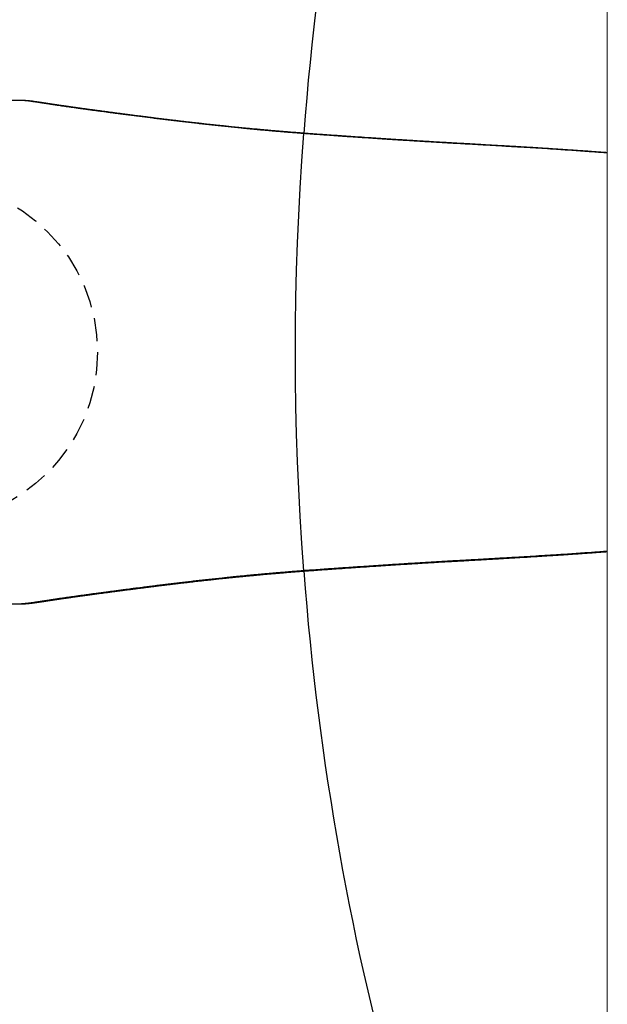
# Model space of a CAD drawing. Header units: millimetres. Extents: x -6792 to 22441, y -13430 to 4653.
# Tile 112 of 256: x -3667 to -3661, y -7944 to -7933. Entities that reach past the tile are written whole.
import ezdxf

# ---------------------------------------------------------------- set-up
doc = ezdxf.new("R2010")
doc.units = ezdxf.units.MM
doc.linetypes.add('DASHED', pattern=[19.05, 12.7, -6.35])
doc.linetypes.add('HIDDEN', pattern=[0.375, 0.25, -0.125])
doc.layers.add('drzwi', color=30, linetype='Continuous', lineweight=20)

msp = doc.modelspace()

# ---------------------------------------------------------------- linework, layer by layer
for p, q in [((-3667.209, -7933.802), (-3667.209, -7933.802)), ((-3664.045, -7934.167), (-3664.059, -7934.167)), ((-3664.045, -7938.903), (-3664.059, -7938.902)), ((-3667.209, -7939.268), (-3667.209, -7939.268))]:
    msp.add_line(p, q)
at = {"color": 9, "linetype": 'HIDDEN', "true_color": 0xb8b8b8}
msp.add_circle((-3668.234, -7936.535), 1.85, dxfattribs=at)
for start_param, end_param in [(10.404929, 10.900484), (4.807479, 5.303034)]:
    msp.add_ellipse((-3644.234, -7936.535), major_axis=(0, -25), ratio=0.8, start_param=start_param, end_param=end_param)
at = {"color": 9, "linetype": 'DASHED', "true_color": 0xb8b8b8, "extrusion": (0, 0, -1)}
msp.add_ellipse((-3644.234, -7936.535), major_axis=(0, -25), ratio=0.8, start_param=1.475706, end_param=1.665886, dxfattribs=at)
for points, knots in [([(-3667.209, -7933.802), (-3667.211, -7933.802), (-3667.214, -7933.802), (-3667.217, -7933.802), (-3667.22, -7933.802), (-3667.223, -7933.802), (-3667.225, -7933.802), (-3667.227, -7933.802), (-3667.229, -7933.802), (-3667.231, -7933.802), (-3667.233, -7933.802), (-3667.235, -7933.802), (-3667.238, -7933.802), (-3667.241, -7933.802), (-3667.245, -7933.802), (-3667.25, -7933.802), (-3667.254, -7933.802), (-3667.258, -7933.802), (-3667.26, -7933.802), (-3667.262, -7933.802), (-3667.264, -7933.802), (-3667.266, -7933.802), (-3667.268, -7933.802), (-3667.27, -7933.802), (-3667.271, -7933.802), (-3667.274, -7933.802), (-3667.276, -7933.802), (-3667.278, -7933.802), (-3667.281, -7933.802), (-3667.283, -7933.802), (-3667.286, -7933.802), (-3667.288, -7933.802), (-3667.292, -7933.802), (-3667.296, -7933.802), (-3667.301, -7933.802), (-3667.304, -7933.801), (-3667.308, -7933.801), (-3667.31, -7933.801), (-3667.313, -7933.801), (-3667.316, -7933.801), (-3667.318, -7933.801), (-3667.321, -7933.801), (-3667.323, -7933.801), (-3667.326, -7933.801), (-3667.329, -7933.801), (-3667.332, -7933.801), (-3667.335, -7933.801), (-3667.338, -7933.801), (-3667.34, -7933.801), (-3667.343, -7933.801), (-3667.345, -7933.801), (-3667.347, -7933.801), (-3667.349, -7933.801), (-3667.351, -7933.801), (-3667.354, -7933.801), (-3667.357, -7933.801), (-3667.359, -7933.801), (-3667.361, -7933.801), (-3667.363, -7933.801), (-3667.365, -7933.801), (-3667.367, -7933.801), (-3667.369, -7933.801), (-3667.372, -7933.801), (-3667.374, -7933.801), (-3667.377, -7933.801), (-3667.38, -7933.801), (-3667.383, -7933.801), (-3667.386, -7933.801), (-3667.389, -7933.801), (-3667.391, -7933.801), (-3667.393, -7933.801), (-3667.395, -7933.801), (-3667.397, -7933.801), (-3667.4, -7933.801), (-3667.402, -7933.801), (-3667.402, -7933.801)], [0, 0, 0, 0, 0.025346, 0.041514, 0.055857, 0.06875, 0.08098, 0.092572, 0.102123, 0.112108, 0.12253, 0.133537, 0.146021, 0.160132, 0.184501, 0.210263, 0.236236, 0.250249, 0.263083, 0.274263, 0.283805, 0.292587, 0.301103, 0.309352, 0.320331, 0.331606, 0.343364, 0.355775, 0.366984, 0.379486, 0.392895, 0.406407, 0.419997, 0.446769, 0.473511, 0.49133, 0.507531, 0.522448, 0.536266, 0.54984, 0.563598, 0.574662, 0.586898, 0.600495, 0.615341, 0.631272, 0.648204, 0.662699, 0.676923, 0.690761, 0.703171, 0.713907, 0.72309, 0.731765, 0.746959, 0.761608, 0.777025, 0.784694, 0.793131, 0.802937, 0.814112, 0.826455, 0.839046, 0.851769, 0.864615, 0.883765, 0.901031, 0.916411, 0.929903, 0.940738, 0.951503, 0.96226, 0.973257, 0.985821, 1, 1, 1, 1]), ([(-3664.045, -7934.165), (-3664.051, -7934.165), (-3664.061, -7934.164), (-3664.078, -7934.163), (-3664.095, -7934.162), (-3664.115, -7934.16), (-3664.136, -7934.159), (-3664.159, -7934.157), (-3664.182, -7934.155), (-3664.206, -7934.153), (-3664.229, -7934.151), (-3664.252, -7934.15), (-3664.275, -7934.148), (-3664.298, -7934.146), (-3664.321, -7934.144), (-3664.344, -7934.142), (-3664.366, -7934.14), (-3664.389, -7934.139), (-3664.411, -7934.137), (-3664.433, -7934.135), (-3664.455, -7934.133), (-3664.478, -7934.131), (-3664.5, -7934.129), (-3664.521, -7934.127), (-3664.543, -7934.125), (-3664.565, -7934.123), (-3664.586, -7934.121), (-3664.608, -7934.119), (-3664.629, -7934.117), (-3664.65, -7934.115), (-3664.671, -7934.114), (-3664.692, -7934.112), (-3664.713, -7934.11), (-3664.734, -7934.108), (-3664.755, -7934.106), (-3664.776, -7934.104), (-3664.796, -7934.102), (-3664.817, -7934.1), (-3664.837, -7934.098), (-3664.858, -7934.096), (-3664.878, -7934.094), (-3664.898, -7934.092), (-3664.918, -7934.09), (-3664.938, -7934.088), (-3664.958, -7934.085), (-3664.978, -7934.083), (-3664.997, -7934.081), (-3665.017, -7934.079), (-3665.037, -7934.077), (-3665.056, -7934.075), (-3665.075, -7934.073), (-3665.095, -7934.071), (-3665.114, -7934.069), (-3665.133, -7934.067), (-3665.152, -7934.065), (-3665.171, -7934.063), (-3665.19, -7934.061), (-3665.209, -7934.059), (-3665.228, -7934.057), (-3665.246, -7934.055), (-3665.265, -7934.052), (-3665.283, -7934.05), (-3665.302, -7934.048), (-3665.32, -7934.046), (-3665.338, -7934.044), (-3665.357, -7934.042), (-3665.375, -7934.04), (-3665.393, -7934.038), (-3665.411, -7934.036), (-3665.429, -7934.034), (-3665.446, -7934.032), (-3665.464, -7934.03), (-3665.482, -7934.027), (-3665.499, -7934.025), (-3665.517, -7934.023), (-3665.534, -7934.021), (-3665.551, -7934.019), (-3665.569, -7934.017), (-3665.586, -7934.015), (-3665.603, -7934.013), (-3665.62, -7934.011), (-3665.637, -7934.009), (-3665.654, -7934.007), (-3665.67, -7934.005), (-3665.687, -7934.003), (-3665.704, -7934.001), (-3665.72, -7933.999), (-3665.736, -7933.997), (-3665.753, -7933.995), (-3665.769, -7933.993), (-3665.785, -7933.99), (-3665.801, -7933.988), (-3665.818, -7933.986), (-3665.834, -7933.984), (-3665.849, -7933.982), (-3665.865, -7933.98), (-3665.881, -7933.978), (-3665.897, -7933.976), (-3665.912, -7933.974), (-3665.928, -7933.972), (-3665.943, -7933.971), (-3665.959, -7933.969), (-3665.974, -7933.967), (-3665.989, -7933.965), (-3666.004, -7933.963), (-3666.019, -7933.961), (-3666.034, -7933.959), (-3666.049, -7933.957), (-3666.064, -7933.955), (-3666.078, -7933.953), (-3666.093, -7933.951), (-3666.108, -7933.949), (-3666.122, -7933.947), (-3666.137, -7933.945), (-3666.151, -7933.944), (-3666.165, -7933.942), (-3666.18, -7933.94), (-3666.194, -7933.938), (-3666.208, -7933.936), (-3666.222, -7933.934), (-3666.236, -7933.932), (-3666.249, -7933.931), (-3666.263, -7933.929), (-3666.277, -7933.927), (-3666.29, -7933.925), (-3666.304, -7933.923), (-3666.317, -7933.922), (-3666.33, -7933.92), (-3666.343, -7933.918), (-3666.356, -7933.916), (-3666.369, -7933.915), (-3666.382, -7933.913), (-3666.395, -7933.911), (-3666.408, -7933.91), (-3666.421, -7933.908), (-3666.433, -7933.906), (-3666.446, -7933.904), (-3666.458, -7933.903), (-3666.471, -7933.901), (-3666.483, -7933.899), (-3666.495, -7933.898), (-3666.507, -7933.896), (-3666.519, -7933.894), (-3666.531, -7933.893), (-3666.543, -7933.891), (-3666.555, -7933.89), (-3666.566, -7933.888), (-3666.578, -7933.886), (-3666.589, -7933.885), (-3666.601, -7933.883), (-3666.612, -7933.882), (-3666.623, -7933.88), (-3666.634, -7933.878), (-3666.645, -7933.877), (-3666.656, -7933.875), (-3666.667, -7933.874), (-3666.678, -7933.872), (-3666.688, -7933.871), (-3666.699, -7933.869), (-3666.709, -7933.868), (-3666.72, -7933.866), (-3666.73, -7933.865), (-3666.74, -7933.863), (-3666.75, -7933.862), (-3666.76, -7933.86), (-3666.77, -7933.859), (-3666.78, -7933.858), (-3666.79, -7933.856), (-3666.8, -7933.855), (-3666.81, -7933.853), (-3666.819, -7933.852), (-3666.829, -7933.85), (-3666.838, -7933.849), (-3666.848, -7933.848), (-3666.857, -7933.846), (-3666.866, -7933.845), (-3666.875, -7933.843), (-3666.884, -7933.842), (-3666.893, -7933.841), (-3666.902, -7933.839), (-3666.911, -7933.838), (-3666.92, -7933.837), (-3666.928, -7933.835), (-3666.937, -7933.834), (-3666.945, -7933.833), (-3666.954, -7933.831), (-3666.962, -7933.83), (-3666.971, -7933.829), (-3666.979, -7933.828), (-3666.987, -7933.826), (-3666.995, -7933.825), (-3667.003, -7933.824), (-3667.011, -7933.823), (-3667.019, -7933.822), (-3667.027, -7933.82), (-3667.035, -7933.819), (-3667.043, -7933.818), (-3667.051, -7933.817), (-3667.059, -7933.816), (-3667.067, -7933.815), (-3667.075, -7933.814), (-3667.083, -7933.813), (-3667.092, -7933.811), (-3667.1, -7933.81), (-3667.109, -7933.809), (-3667.117, -7933.808), (-3667.126, -7933.807), (-3667.135, -7933.806), (-3667.145, -7933.805), (-3667.154, -7933.805), (-3667.165, -7933.804), (-3667.175, -7933.803), (-3667.186, -7933.803), (-3667.197, -7933.802), (-3667.205, -7933.802), (-3667.208, -7933.802), (-3667.209, -7933.802)], [0, 0, 0, 0, 0.002013, 0.004064, 0.006124, 0.008739, 0.011458, 0.014318, 0.017349, 0.020341, 0.023344, 0.026338, 0.029325, 0.032303, 0.035274, 0.038238, 0.041195, 0.044145, 0.047102, 0.050061, 0.053023, 0.055986, 0.058948, 0.061908, 0.064862, 0.06781, 0.070751, 0.0737, 0.076654, 0.079609, 0.082565, 0.085523, 0.088481, 0.091442, 0.094405, 0.09737, 0.100337, 0.103307, 0.106281, 0.109257, 0.112238, 0.115222, 0.11821, 0.121202, 0.1242, 0.127202, 0.130209, 0.133222, 0.13624, 0.139265, 0.142296, 0.145333, 0.148377, 0.151428, 0.154487, 0.157553, 0.160627, 0.16371, 0.166801, 0.1699, 0.173009, 0.17612, 0.17924, 0.182368, 0.185506, 0.188653, 0.19181, 0.194977, 0.198155, 0.201343, 0.204543, 0.207753, 0.210975, 0.214209, 0.217456, 0.220715, 0.223986, 0.227263, 0.230551, 0.233856, 0.237175, 0.240507, 0.243851, 0.247205, 0.250567, 0.253941, 0.257333, 0.26074, 0.264163, 0.267601, 0.271056, 0.274528, 0.278022, 0.281533, 0.285058, 0.288597, 0.292151, 0.29572, 0.299304, 0.302905, 0.306523, 0.310158, 0.313811, 0.317482, 0.321172, 0.324882, 0.328613, 0.332364, 0.336136, 0.339931, 0.343749, 0.34759, 0.351456, 0.355347, 0.359264, 0.363208, 0.367179, 0.371179, 0.375209, 0.379269, 0.383227, 0.387284, 0.391364, 0.39547, 0.3996, 0.403756, 0.407937, 0.412143, 0.416375, 0.420632, 0.424916, 0.429225, 0.433559, 0.437953, 0.442359, 0.446791, 0.451251, 0.455738, 0.460254, 0.464801, 0.469379, 0.473989, 0.478633, 0.483312, 0.488022, 0.492775, 0.497554, 0.50236, 0.507196, 0.512061, 0.516957, 0.521884, 0.526845, 0.531839, 0.536868, 0.541934, 0.547037, 0.552179, 0.557362, 0.562587, 0.567856, 0.57317, 0.578531, 0.583942, 0.589408, 0.594979, 0.600591, 0.606246, 0.611946, 0.617692, 0.623487, 0.629332, 0.63523, 0.641182, 0.647192, 0.653261, 0.659393, 0.665591, 0.671859, 0.678198, 0.684615, 0.691113, 0.697728, 0.704351, 0.711049, 0.717826, 0.724686, 0.731635, 0.738677, 0.745819, 0.753069, 0.760433, 0.76792, 0.77554, 0.783304, 0.791226, 0.7993, 0.807517, 0.815916, 0.824516, 0.83334, 0.842415, 0.851774, 0.861455, 0.871507, 0.881988, 0.89297, 0.90452, 0.916238, 0.928628, 0.941738, 0.955575, 0.970002, 0.984693, 0.999125, 1, 1, 1, 1]), ([(-3664.059, -7934.167), (-3664.073, -7934.166), (-3664.101, -7934.164), (-3664.142, -7934.161), (-3664.183, -7934.158), (-3664.223, -7934.155), (-3664.264, -7934.152), (-3664.304, -7934.149), (-3664.344, -7934.145), (-3664.384, -7934.142), (-3664.423, -7934.139), (-3664.462, -7934.135), (-3664.501, -7934.132), (-3664.54, -7934.129), (-3664.579, -7934.125), (-3664.618, -7934.122), (-3664.656, -7934.118), (-3664.693, -7934.115), (-3664.731, -7934.111), (-3664.768, -7934.108), (-3664.805, -7934.104), (-3664.841, -7934.1), (-3664.877, -7934.097), (-3664.913, -7934.093), (-3664.948, -7934.09), (-3664.983, -7934.086), (-3665.018, -7934.082), (-3665.054, -7934.079), (-3665.089, -7934.075), (-3665.123, -7934.071), (-3665.158, -7934.067), (-3665.192, -7934.064), (-3665.227, -7934.06), (-3665.262, -7934.056), (-3665.296, -7934.052), (-3665.33, -7934.048), (-3665.363, -7934.044), (-3665.396, -7934.041), (-3665.429, -7934.037), (-3665.461, -7934.033), (-3665.492, -7934.029), (-3665.523, -7934.026), (-3665.554, -7934.022), (-3665.585, -7934.018), (-3665.615, -7934.015), (-3665.645, -7934.011), (-3665.676, -7934.007), (-3665.706, -7934.003), (-3665.738, -7934), (-3665.768, -7933.996), (-3665.798, -7933.992), (-3665.828, -7933.988), (-3665.857, -7933.985), (-3665.886, -7933.981), (-3665.914, -7933.977), (-3665.942, -7933.974), (-3665.971, -7933.97), (-3666, -7933.966), (-3666.031, -7933.962), (-3666.061, -7933.958), (-3666.09, -7933.955), (-3666.119, -7933.951), (-3666.147, -7933.947), (-3666.174, -7933.944), (-3666.201, -7933.94), (-3666.228, -7933.937), (-3666.254, -7933.933), (-3666.279, -7933.93), (-3666.304, -7933.926), (-3666.328, -7933.923), (-3666.352, -7933.92), (-3666.376, -7933.917), (-3666.399, -7933.914), (-3666.422, -7933.911), (-3666.444, -7933.908), (-3666.466, -7933.905), (-3666.487, -7933.902), (-3666.508, -7933.899), (-3666.53, -7933.896), (-3666.553, -7933.893), (-3666.577, -7933.889), (-3666.601, -7933.886), (-3666.624, -7933.883), (-3666.646, -7933.88), (-3666.668, -7933.877), (-3666.689, -7933.874), (-3666.709, -7933.871), (-3666.729, -7933.868), (-3666.747, -7933.865), (-3666.764, -7933.863), (-3666.78, -7933.861), (-3666.795, -7933.858), (-3666.81, -7933.856), (-3666.825, -7933.854), (-3666.839, -7933.852), (-3666.853, -7933.85), (-3666.867, -7933.848), (-3666.882, -7933.845), (-3666.899, -7933.843), (-3666.917, -7933.84), (-3666.935, -7933.837), (-3666.952, -7933.835), (-3666.968, -7933.832), (-3666.984, -7933.83), (-3666.999, -7933.828), (-3667.013, -7933.825), (-3667.027, -7933.823), (-3667.04, -7933.821), (-3667.053, -7933.819), (-3667.065, -7933.817), (-3667.076, -7933.816), (-3667.088, -7933.814), (-3667.099, -7933.813), (-3667.109, -7933.811), (-3667.119, -7933.81), (-3667.129, -7933.808), (-3667.138, -7933.807), (-3667.147, -7933.806), (-3667.156, -7933.805), (-3667.164, -7933.805), (-3667.172, -7933.804), (-3667.18, -7933.803), (-3667.189, -7933.803), (-3667.199, -7933.802), (-3667.206, -7933.802), (-3667.209, -7933.802)], [0, 0, 0, 0, 0.005164, 0.010329, 0.015494, 0.020658, 0.025822, 0.031005, 0.036188, 0.041372, 0.046555, 0.051738, 0.056984, 0.06223, 0.067476, 0.072723, 0.077968, 0.083214, 0.08846, 0.093707, 0.098953, 0.104199, 0.109444, 0.11469, 0.119937, 0.125183, 0.130428, 0.135872, 0.141317, 0.146762, 0.152206, 0.15765, 0.163343, 0.169037, 0.174731, 0.180424, 0.186117, 0.19181, 0.197503, 0.203197, 0.20889, 0.214583, 0.220354, 0.226126, 0.231897, 0.237669, 0.24344, 0.24976, 0.25608, 0.2624, 0.26872, 0.275039, 0.281377, 0.287715, 0.294054, 0.300392, 0.30673, 0.314114, 0.321498, 0.328883, 0.336267, 0.343651, 0.351036, 0.35842, 0.365804, 0.373187, 0.380571, 0.387955, 0.395339, 0.402843, 0.410348, 0.417853, 0.425358, 0.432951, 0.440545, 0.448138, 0.455736, 0.463333, 0.470931, 0.480459, 0.489988, 0.499517, 0.509046, 0.518575, 0.528119, 0.537663, 0.547208, 0.556752, 0.566296, 0.57459, 0.582884, 0.591178, 0.599474, 0.60777, 0.616066, 0.624348, 0.63263, 0.640912, 0.653338, 0.665764, 0.678196, 0.690629, 0.703064, 0.715499, 0.727921, 0.740344, 0.752769, 0.765193, 0.777621, 0.79005, 0.802479, 0.814908, 0.827734, 0.84056, 0.853387, 0.866213, 0.879042, 0.891871, 0.904701, 0.917531, 0.931434, 0.945337, 0.95924, 0.980096, 1, 1, 1, 1]), ([(-3660.846, -7934.37), (-3660.858, -7934.369), (-3660.885, -7934.367), (-3660.929, -7934.363), (-3660.979, -7934.36), (-3661.031, -7934.356), (-3661.085, -7934.352), (-3661.141, -7934.348), (-3661.201, -7934.344), (-3661.264, -7934.34), (-3661.331, -7934.335), (-3661.405, -7934.33), (-3661.487, -7934.325), (-3661.579, -7934.319), (-3661.674, -7934.313), (-3661.762, -7934.308), (-3661.838, -7934.303), (-3661.905, -7934.299), (-3661.966, -7934.296), (-3662.023, -7934.293), (-3662.076, -7934.29), (-3662.129, -7934.287), (-3662.18, -7934.284), (-3662.231, -7934.281), (-3662.28, -7934.278), (-3662.327, -7934.275), (-3662.372, -7934.273), (-3662.416, -7934.27), (-3662.459, -7934.268), (-3662.5, -7934.266), (-3662.539, -7934.263), (-3662.578, -7934.261), (-3662.615, -7934.259), (-3662.651, -7934.257), (-3662.685, -7934.255), (-3662.718, -7934.253), (-3662.75, -7934.251), (-3662.783, -7934.249), (-3662.815, -7934.247), (-3662.847, -7934.245), (-3662.88, -7934.243), (-3662.912, -7934.241), (-3662.943, -7934.239), (-3662.976, -7934.237), (-3663.008, -7934.235), (-3663.041, -7934.233), (-3663.075, -7934.231), (-3663.11, -7934.229), (-3663.145, -7934.227), (-3663.18, -7934.224), (-3663.217, -7934.222), (-3663.253, -7934.22), (-3663.289, -7934.217), (-3663.325, -7934.215), (-3663.36, -7934.213), (-3663.395, -7934.21), (-3663.43, -7934.208), (-3663.465, -7934.206), (-3663.499, -7934.203), (-3663.533, -7934.201), (-3663.567, -7934.199), (-3663.6, -7934.197), (-3663.633, -7934.194), (-3663.667, -7934.192), (-3663.699, -7934.19), (-3663.732, -7934.187), (-3663.764, -7934.185), (-3663.797, -7934.183), (-3663.829, -7934.181), (-3663.86, -7934.179), (-3663.892, -7934.176), (-3663.924, -7934.174), (-3663.955, -7934.172), (-3663.986, -7934.17), (-3664.016, -7934.168), (-3664.036, -7934.166), (-3664.045, -7934.165)], [0.4461077, 0.4461077, 0.4461077, 0.4461077, 0.4519761, 0.4601971, 0.4686895, 0.4774894, 0.486643, 0.4962097, 0.5062676, 0.5169237, 0.528329, 0.5407075, 0.5544058, 0.5699579, 0.5879071, 0.6024248, 0.6152253, 0.6264479, 0.6366998, 0.6462769, 0.6553112, 0.663901, 0.6729961, 0.6816646, 0.689963, 0.6979465, 0.7056571, 0.713128, 0.7203858, 0.7274066, 0.7341861, 0.740753, 0.7471313, 0.7533408, 0.7593978, 0.7647016, 0.7702958, 0.7759075, 0.7815023, 0.7870804, 0.7926423, 0.7981884, 0.8037192, 0.8092366, 0.8149154, 0.8207284, 0.8266369, 0.8326482, 0.8387695, 0.8450093, 0.8513767, 0.8578225, 0.864175, 0.8704786, 0.8767354, 0.8829469, 0.8891149, 0.8952408, 0.901326, 0.9073636, 0.9133721, 0.919351, 0.9253013, 0.9312238, 0.9371196, 0.9429894, 0.948834, 0.9546544, 0.9604512, 0.9662253, 0.9719774, 0.9777083, 0.9834187, 0.9891093, 0.9947536, 1, 1, 1, 1]), ([(-3660.846, -7934.373), (-3660.852, -7934.372), (-3660.884, -7934.37), (-3660.942, -7934.365), (-3661.025, -7934.359), (-3661.113, -7934.353), (-3661.209, -7934.346), (-3661.304, -7934.34), (-3661.41, -7934.333), (-3661.526, -7934.325), (-3661.654, -7934.317), (-3661.767, -7934.311), (-3661.865, -7934.305), (-3661.95, -7934.3), (-3662.035, -7934.295), (-3662.117, -7934.29), (-3662.196, -7934.286), (-3662.273, -7934.281), (-3662.35, -7934.277), (-3662.422, -7934.273), (-3662.488, -7934.269), (-3662.55, -7934.266), (-3662.611, -7934.262), (-3662.672, -7934.259), (-3662.731, -7934.255), (-3662.788, -7934.252), (-3662.843, -7934.249), (-3662.898, -7934.245), (-3662.953, -7934.242), (-3663.009, -7934.238), (-3663.065, -7934.235), (-3663.122, -7934.231), (-3663.179, -7934.228), (-3663.236, -7934.224), (-3663.296, -7934.22), (-3663.359, -7934.216), (-3663.425, -7934.211), (-3663.491, -7934.207), (-3663.557, -7934.203), (-3663.623, -7934.198), (-3663.688, -7934.194), (-3663.754, -7934.189), (-3663.817, -7934.185), (-3663.879, -7934.18), (-3663.94, -7934.176), (-3664, -7934.172), (-3664.04, -7934.169), (-3664.059, -7934.167)], [0.4430248, 0.4430248, 0.4430248, 0.4430248, 0.446309, 0.4593682, 0.4724269, 0.4886283, 0.5048298, 0.5210315, 0.537233, 0.558838, 0.580443, 0.602048, 0.616437, 0.6308262, 0.6452152, 0.6596042, 0.6727242, 0.6858444, 0.6989645, 0.7120844, 0.7225898, 0.7330957, 0.7436017, 0.7541073, 0.7646124, 0.7741142, 0.7836166, 0.7931192, 0.8026217, 0.8121235, 0.8221041, 0.8320851, 0.8420663, 0.8520474, 0.862028, 0.8737616, 0.8854957, 0.8972298, 0.9089634, 0.9207149, 0.9324671, 0.9442192, 0.9559708, 0.9669778, 0.9779854, 0.988993, 1, 1, 1, 1]), ([(-3660.846, -7938.697), (-3660.854, -7938.698), (-3660.887, -7938.7), (-3660.945, -7938.705), (-3661.025, -7938.711), (-3661.113, -7938.717), (-3661.209, -7938.724), (-3661.304, -7938.73), (-3661.41, -7938.737), (-3661.526, -7938.744), (-3661.654, -7938.752), (-3661.773, -7938.759), (-3661.885, -7938.766), (-3661.989, -7938.772), (-3662.084, -7938.777), (-3662.17, -7938.782), (-3662.248, -7938.787), (-3662.326, -7938.791), (-3662.397, -7938.795), (-3662.463, -7938.799), (-3662.523, -7938.802), (-3662.582, -7938.806), (-3662.642, -7938.809), (-3662.701, -7938.813), (-3662.76, -7938.816), (-3662.82, -7938.82), (-3662.879, -7938.823), (-3662.938, -7938.827), (-3662.996, -7938.83), (-3663.053, -7938.834), (-3663.11, -7938.838), (-3663.167, -7938.841), (-3663.223, -7938.845), (-3663.284, -7938.849), (-3663.35, -7938.853), (-3663.42, -7938.858), (-3663.49, -7938.863), (-3663.558, -7938.867), (-3663.623, -7938.872), (-3663.686, -7938.876), (-3663.749, -7938.88), (-3663.812, -7938.885), (-3663.874, -7938.889), (-3663.936, -7938.893), (-3663.998, -7938.898), (-3664.039, -7938.901), (-3664.059, -7938.902)], [0.4430248, 0.4430248, 0.4430248, 0.4430248, 0.447303, 0.4598652, 0.4724269, 0.4886283, 0.5048299, 0.5210315, 0.537233, 0.558838, 0.580443, 0.602048, 0.6197139, 0.6373797, 0.6550455, 0.6682967, 0.681548, 0.6947972, 0.7080464, 0.7182495, 0.728453, 0.7386566, 0.7488598, 0.7590627, 0.769284, 0.7795061, 0.7897284, 0.7999504, 0.8101717, 0.8200897, 0.8300082, 0.839927, 0.8498456, 0.8597638, 0.8721806, 0.8845981, 0.8970155, 0.9094322, 0.9207436, 0.9320556, 0.9433675, 0.9546789, 0.9660089, 0.9773395, 0.9886701, 1, 1, 1, 1]), ([(-3664.045, -7938.904), (-3664.038, -7938.904), (-3664.022, -7938.903), (-3663.994, -7938.901), (-3663.964, -7938.898), (-3663.933, -7938.896), (-3663.902, -7938.894), (-3663.871, -7938.892), (-3663.839, -7938.89), (-3663.807, -7938.887), (-3663.776, -7938.885), (-3663.744, -7938.883), (-3663.711, -7938.881), (-3663.679, -7938.878), (-3663.646, -7938.876), (-3663.613, -7938.874), (-3663.58, -7938.872), (-3663.547, -7938.87), (-3663.514, -7938.867), (-3663.48, -7938.865), (-3663.446, -7938.863), (-3663.412, -7938.86), (-3663.377, -7938.858), (-3663.343, -7938.856), (-3663.307, -7938.854), (-3663.272, -7938.851), (-3663.236, -7938.849), (-3663.2, -7938.847), (-3663.164, -7938.844), (-3663.128, -7938.842), (-3663.092, -7938.84), (-3663.056, -7938.837), (-3663.021, -7938.835), (-3662.987, -7938.833), (-3662.954, -7938.831), (-3662.921, -7938.829), (-3662.888, -7938.827), (-3662.856, -7938.825), (-3662.824, -7938.823), (-3662.792, -7938.821), (-3662.76, -7938.819), (-3662.727, -7938.817), (-3662.695, -7938.815), (-3662.662, -7938.813), (-3662.628, -7938.811), (-3662.593, -7938.809), (-3662.557, -7938.807), (-3662.52, -7938.805), (-3662.482, -7938.803), (-3662.443, -7938.801), (-3662.403, -7938.799), (-3662.361, -7938.796), (-3662.318, -7938.794), (-3662.274, -7938.791), (-3662.228, -7938.789), (-3662.181, -7938.786), (-3662.132, -7938.783), (-3662.081, -7938.78), (-3662.028, -7938.777), (-3661.971, -7938.774), (-3661.911, -7938.77), (-3661.847, -7938.767), (-3661.775, -7938.762), (-3661.695, -7938.758), (-3661.604, -7938.752), (-3661.51, -7938.746), (-3661.42, -7938.74), (-3661.343, -7938.735), (-3661.273, -7938.731), (-3661.209, -7938.726), (-3661.149, -7938.722), (-3661.093, -7938.718), (-3661.037, -7938.714), (-3660.983, -7938.71), (-3660.929, -7938.706), (-3660.883, -7938.703), (-3660.856, -7938.701), (-3660.846, -7938.7)], [0, 0, 0, 0, 0.0037167, 0.0093128, 0.0149275, 0.0205553, 0.0262325, 0.0319295, 0.0376469, 0.0433855, 0.0491459, 0.0549289, 0.0607353, 0.0665657, 0.0724211, 0.0783023, 0.0842099, 0.090145, 0.0961083, 0.1021008, 0.1081235, 0.1141789, 0.1202839, 0.1264299, 0.1326185, 0.1388512, 0.1451295, 0.1514556, 0.1578218, 0.1642618, 0.1705648, 0.1767402, 0.182798, 0.1887465, 0.1945934, 0.2003777, 0.2058908, 0.2114196, 0.2169639, 0.2225241, 0.2281007, 0.233694, 0.2393044, 0.2449351, 0.2506803, 0.2566995, 0.2628577, 0.2691706, 0.275654, 0.2823265, 0.2892108, 0.2963296, 0.3036559, 0.3111896, 0.3189551, 0.3269813, 0.335304, 0.3439684, 0.3530325, 0.3625736, 0.3726977, 0.383557, 0.3954823, 0.4090463, 0.4243837, 0.4421069, 0.4568984, 0.469886, 0.4816317, 0.4924601, 0.5025818, 0.5121397, 0.521235, 0.530868, 0.540056, 0.5488574, 0.5540108, 0.5540108, 0.5540108, 0.5540108]), ([(-3664.059, -7938.902), (-3664.073, -7938.903), (-3664.1, -7938.905), (-3664.14, -7938.908), (-3664.18, -7938.911), (-3664.219, -7938.914), (-3664.259, -7938.917), (-3664.298, -7938.921), (-3664.337, -7938.924), (-3664.376, -7938.927), (-3664.414, -7938.93), (-3664.452, -7938.933), (-3664.49, -7938.937), (-3664.528, -7938.94), (-3664.565, -7938.943), (-3664.602, -7938.947), (-3664.639, -7938.95), (-3664.676, -7938.953), (-3664.714, -7938.957), (-3664.751, -7938.96), (-3664.788, -7938.964), (-3664.825, -7938.968), (-3664.863, -7938.971), (-3664.901, -7938.975), (-3664.938, -7938.979), (-3664.976, -7938.983), (-3665.013, -7938.987), (-3665.049, -7938.991), (-3665.086, -7938.994), (-3665.121, -7938.998), (-3665.157, -7939.002), (-3665.192, -7939.006), (-3665.227, -7939.01), (-3665.262, -7939.014), (-3665.296, -7939.017), (-3665.33, -7939.021), (-3665.363, -7939.025), (-3665.396, -7939.029), (-3665.429, -7939.033), (-3665.461, -7939.036), (-3665.492, -7939.04), (-3665.523, -7939.044), (-3665.554, -7939.048), (-3665.585, -7939.051), (-3665.615, -7939.055), (-3665.645, -7939.059), (-3665.676, -7939.062), (-3665.708, -7939.066), (-3665.74, -7939.07), (-3665.772, -7939.074), (-3665.803, -7939.078), (-3665.834, -7939.082), (-3665.865, -7939.086), (-3665.894, -7939.09), (-3665.924, -7939.094), (-3665.952, -7939.097), (-3665.981, -7939.101), (-3666.009, -7939.104), (-3666.036, -7939.108), (-3666.064, -7939.112), (-3666.091, -7939.115), (-3666.117, -7939.119), (-3666.143, -7939.122), (-3666.169, -7939.125), (-3666.194, -7939.129), (-3666.218, -7939.132), (-3666.242, -7939.135), (-3666.266, -7939.138), (-3666.291, -7939.141), (-3666.318, -7939.145), (-3666.345, -7939.149), (-3666.372, -7939.152), (-3666.398, -7939.156), (-3666.422, -7939.159), (-3666.444, -7939.162), (-3666.466, -7939.165), (-3666.487, -7939.168), (-3666.508, -7939.171), (-3666.53, -7939.174), (-3666.553, -7939.177), (-3666.577, -7939.18), (-3666.601, -7939.183), (-3666.624, -7939.187), (-3666.646, -7939.19), (-3666.668, -7939.193), (-3666.689, -7939.196), (-3666.709, -7939.199), (-3666.729, -7939.201), (-3666.747, -7939.204), (-3666.764, -7939.207), (-3666.78, -7939.209), (-3666.795, -7939.211), (-3666.81, -7939.213), (-3666.825, -7939.216), (-3666.839, -7939.218), (-3666.853, -7939.22), (-3666.867, -7939.222), (-3666.882, -7939.224), (-3666.899, -7939.227), (-3666.917, -7939.23), (-3666.935, -7939.232), (-3666.952, -7939.235), (-3666.968, -7939.237), (-3666.984, -7939.24), (-3666.999, -7939.242), (-3667.013, -7939.244), (-3667.027, -7939.246), (-3667.04, -7939.248), (-3667.053, -7939.25), (-3667.065, -7939.252), (-3667.076, -7939.254), (-3667.088, -7939.256), (-3667.099, -7939.257), (-3667.109, -7939.259), (-3667.119, -7939.26), (-3667.129, -7939.261), (-3667.138, -7939.262), (-3667.147, -7939.263), (-3667.156, -7939.264), (-3667.164, -7939.265), (-3667.172, -7939.266), (-3667.18, -7939.266), (-3667.189, -7939.267), (-3667.199, -7939.267), (-3667.206, -7939.268), (-3667.209, -7939.268)], [0, 0, 0, 0, 0.005042, 0.010085, 0.015128, 0.020171, 0.025213, 0.030256, 0.035299, 0.040342, 0.045385, 0.050427, 0.055469, 0.060512, 0.065555, 0.070598, 0.075641, 0.080861, 0.086082, 0.091303, 0.096524, 0.101745, 0.107324, 0.112903, 0.118483, 0.124063, 0.129642, 0.135243, 0.140845, 0.146447, 0.152049, 0.15765, 0.163343, 0.169037, 0.174731, 0.180424, 0.186117, 0.19181, 0.197503, 0.203197, 0.20889, 0.214583, 0.220354, 0.226126, 0.231897, 0.237669, 0.24344, 0.250034, 0.256627, 0.263221, 0.269814, 0.276407, 0.283, 0.289593, 0.296186, 0.302832, 0.309478, 0.316124, 0.322769, 0.32959, 0.336411, 0.343232, 0.350054, 0.356874, 0.363694, 0.370515, 0.377336, 0.384156, 0.390977, 0.399572, 0.408167, 0.416763, 0.425358, 0.432951, 0.440545, 0.448138, 0.455736, 0.463333, 0.470931, 0.480459, 0.489988, 0.499517, 0.509046, 0.518575, 0.528119, 0.537663, 0.547208, 0.556752, 0.566296, 0.57459, 0.582884, 0.591178, 0.599474, 0.60777, 0.616066, 0.624348, 0.63263, 0.640912, 0.653338, 0.665764, 0.678196, 0.690629, 0.703064, 0.715499, 0.727922, 0.740344, 0.752769, 0.765193, 0.777621, 0.79005, 0.802479, 0.814908, 0.827734, 0.84056, 0.853387, 0.866213, 0.879042, 0.891871, 0.904701, 0.917531, 0.931434, 0.945337, 0.95924, 0.980096, 1, 1, 1, 1]), ([(-3667.209, -7939.268), (-3667.208, -7939.268), (-3667.205, -7939.268), (-3667.198, -7939.267), (-3667.187, -7939.267), (-3667.176, -7939.267), (-3667.165, -7939.266), (-3667.155, -7939.265), (-3667.144, -7939.264), (-3667.135, -7939.263), (-3667.126, -7939.262), (-3667.117, -7939.261), (-3667.108, -7939.26), (-3667.099, -7939.259), (-3667.09, -7939.258), (-3667.081, -7939.257), (-3667.073, -7939.256), (-3667.064, -7939.254), (-3667.056, -7939.253), (-3667.047, -7939.252), (-3667.039, -7939.251), (-3667.031, -7939.25), (-3667.022, -7939.248), (-3667.014, -7939.247), (-3667.006, -7939.246), (-3666.997, -7939.245), (-3666.989, -7939.243), (-3666.98, -7939.242), (-3666.972, -7939.241), (-3666.963, -7939.24), (-3666.955, -7939.238), (-3666.946, -7939.237), (-3666.937, -7939.236), (-3666.929, -7939.234), (-3666.92, -7939.233), (-3666.911, -7939.232), (-3666.902, -7939.23), (-3666.893, -7939.229), (-3666.883, -7939.227), (-3666.874, -7939.226), (-3666.865, -7939.225), (-3666.856, -7939.223), (-3666.846, -7939.222), (-3666.836, -7939.22), (-3666.827, -7939.219), (-3666.817, -7939.218), (-3666.807, -7939.216), (-3666.797, -7939.215), (-3666.787, -7939.213), (-3666.777, -7939.212), (-3666.767, -7939.21), (-3666.757, -7939.209), (-3666.747, -7939.207), (-3666.736, -7939.206), (-3666.726, -7939.204), (-3666.715, -7939.203), (-3666.705, -7939.201), (-3666.694, -7939.2), (-3666.683, -7939.198), (-3666.672, -7939.197), (-3666.661, -7939.195), (-3666.65, -7939.193), (-3666.639, -7939.192), (-3666.628, -7939.19), (-3666.617, -7939.189), (-3666.605, -7939.187), (-3666.594, -7939.185), (-3666.582, -7939.184), (-3666.571, -7939.182), (-3666.559, -7939.181), (-3666.547, -7939.179), (-3666.535, -7939.177), (-3666.523, -7939.176), (-3666.511, -7939.174), (-3666.498, -7939.172), (-3666.486, -7939.171), (-3666.474, -7939.169), (-3666.461, -7939.167), (-3666.448, -7939.166), (-3666.436, -7939.164), (-3666.423, -7939.162), (-3666.41, -7939.16), (-3666.397, -7939.159), (-3666.384, -7939.157), (-3666.371, -7939.155), (-3666.358, -7939.153), (-3666.345, -7939.152), (-3666.331, -7939.15), (-3666.318, -7939.148), (-3666.304, -7939.146), (-3666.291, -7939.144), (-3666.277, -7939.143), (-3666.263, -7939.141), (-3666.25, -7939.139), (-3666.236, -7939.137), (-3666.222, -7939.135), (-3666.208, -7939.133), (-3666.194, -7939.132), (-3666.179, -7939.13), (-3666.165, -7939.128), (-3666.15, -7939.126), (-3666.136, -7939.124), (-3666.121, -7939.122), (-3666.106, -7939.12), (-3666.092, -7939.118), (-3666.077, -7939.116), (-3666.062, -7939.114), (-3666.047, -7939.112), (-3666.032, -7939.111), (-3666.017, -7939.109), (-3666.002, -7939.107), (-3665.986, -7939.105), (-3665.971, -7939.103), (-3665.956, -7939.101), (-3665.94, -7939.099), (-3665.924, -7939.097), (-3665.909, -7939.095), (-3665.893, -7939.093), (-3665.877, -7939.091), (-3665.861, -7939.089), (-3665.845, -7939.087), (-3665.829, -7939.085), (-3665.813, -7939.083), (-3665.797, -7939.081), (-3665.78, -7939.079), (-3665.764, -7939.076), (-3665.747, -7939.074), (-3665.731, -7939.072), (-3665.714, -7939.07), (-3665.698, -7939.068), (-3665.681, -7939.066), (-3665.664, -7939.064), (-3665.647, -7939.062), (-3665.63, -7939.06), (-3665.613, -7939.058), (-3665.596, -7939.056), (-3665.579, -7939.054), (-3665.561, -7939.052), (-3665.544, -7939.05), (-3665.527, -7939.047), (-3665.509, -7939.045), (-3665.491, -7939.043), (-3665.474, -7939.041), (-3665.456, -7939.039), (-3665.438, -7939.037), (-3665.42, -7939.035), (-3665.402, -7939.033), (-3665.384, -7939.031), (-3665.366, -7939.029), (-3665.348, -7939.027), (-3665.33, -7939.024), (-3665.311, -7939.022), (-3665.293, -7939.02), (-3665.274, -7939.018), (-3665.256, -7939.016), (-3665.237, -7939.014), (-3665.218, -7939.012), (-3665.199, -7939.01), (-3665.18, -7939.008), (-3665.161, -7939.006), (-3665.142, -7939.004), (-3665.123, -7939.002), (-3665.104, -7938.999), (-3665.084, -7938.997), (-3665.065, -7938.995), (-3665.045, -7938.993), (-3665.026, -7938.991), (-3665.006, -7938.989), (-3664.986, -7938.987), (-3664.966, -7938.985), (-3664.946, -7938.983), (-3664.926, -7938.981), (-3664.906, -7938.979), (-3664.886, -7938.977), (-3664.866, -7938.975), (-3664.845, -7938.973), (-3664.825, -7938.971), (-3664.804, -7938.969), (-3664.784, -7938.967), (-3664.763, -7938.965), (-3664.742, -7938.963), (-3664.721, -7938.961), (-3664.7, -7938.959), (-3664.679, -7938.957), (-3664.658, -7938.955), (-3664.637, -7938.953), (-3664.616, -7938.951), (-3664.594, -7938.949), (-3664.573, -7938.947), (-3664.551, -7938.945), (-3664.529, -7938.943), (-3664.507, -7938.941), (-3664.485, -7938.939), (-3664.463, -7938.937), (-3664.441, -7938.936), (-3664.419, -7938.934), (-3664.397, -7938.932), (-3664.374, -7938.93), (-3664.352, -7938.928), (-3664.329, -7938.926), (-3664.307, -7938.924), (-3664.284, -7938.922), (-3664.261, -7938.921), (-3664.238, -7938.919), (-3664.215, -7938.917), (-3664.191, -7938.915), (-3664.168, -7938.913), (-3664.145, -7938.912), (-3664.123, -7938.91), (-3664.102, -7938.908), (-3664.082, -7938.907), (-3664.063, -7938.906), (-3664.052, -7938.905), (-3664.046, -7938.904), (-3664.045, -7938.904)], [0, 0, 0, 0, 0.000897, 0.014392, 0.028259, 0.042658, 0.057335, 0.071796, 0.084135, 0.095797, 0.106851, 0.118564, 0.128903, 0.139852, 0.150279, 0.16025, 0.169835, 0.179089, 0.188056, 0.196771, 0.205262, 0.213555, 0.22166, 0.22964, 0.237452, 0.24511, 0.252628, 0.260016, 0.267284, 0.274441, 0.281494, 0.28845, 0.295315, 0.302095, 0.308794, 0.315416, 0.32203, 0.328524, 0.334936, 0.341269, 0.347528, 0.353717, 0.35984, 0.365899, 0.371898, 0.377839, 0.383725, 0.389558, 0.39534, 0.401075, 0.406762, 0.412405, 0.418004, 0.423618, 0.429062, 0.434454, 0.439796, 0.445092, 0.450342, 0.455549, 0.460714, 0.465839, 0.470925, 0.475973, 0.480986, 0.485964, 0.490908, 0.49582, 0.500701, 0.505551, 0.510372, 0.515165, 0.519931, 0.524654, 0.529349, 0.534008, 0.538633, 0.543224, 0.547784, 0.552312, 0.556812, 0.561283, 0.565726, 0.570144, 0.574534, 0.578879, 0.58319, 0.587475, 0.591733, 0.595965, 0.60017, 0.60435, 0.608503, 0.612631, 0.616733, 0.620811, 0.624863, 0.628816, 0.632873, 0.6369, 0.640897, 0.644865, 0.648806, 0.652719, 0.656607, 0.660469, 0.664307, 0.668122, 0.671913, 0.675683, 0.679431, 0.683158, 0.686865, 0.690552, 0.694221, 0.697871, 0.701504, 0.70512, 0.708719, 0.712302, 0.715869, 0.719422, 0.72296, 0.726484, 0.730023, 0.733512, 0.736982, 0.740435, 0.743872, 0.747294, 0.7507, 0.754091, 0.75746, 0.760819, 0.764168, 0.767504, 0.770826, 0.774132, 0.777422, 0.780694, 0.783961, 0.787221, 0.790468, 0.793703, 0.796926, 0.800138, 0.803338, 0.806527, 0.809706, 0.812875, 0.816033, 0.819181, 0.82232, 0.82545, 0.828571, 0.831684, 0.83479, 0.837892, 0.840985, 0.84407, 0.847147, 0.850216, 0.853277, 0.856332, 0.859379, 0.862419, 0.865453, 0.868481, 0.871504, 0.87452, 0.877531, 0.880538, 0.883539, 0.886536, 0.889529, 0.892518, 0.895503, 0.898484, 0.901463, 0.904439, 0.907412, 0.910382, 0.913351, 0.916318, 0.919283, 0.922247, 0.92521, 0.928172, 0.931133, 0.934095, 0.937043, 0.939995, 0.942952, 0.945913, 0.948876, 0.95184, 0.954801, 0.957758, 0.960716, 0.963662, 0.966616, 0.969577, 0.972545, 0.975521, 0.978504, 0.981496, 0.984497, 0.98746, 0.990212, 0.992827, 0.995596, 0.997715, 0.99984, 1, 1, 1, 1]), ([(-3668.068, -7939.253), (-3668.068, -7939.253), (-3668.067, -7939.253), (-3668.066, -7939.253), (-3668.065, -7939.253), (-3668.063, -7939.253), (-3668.061, -7939.253), (-3668.059, -7939.253), (-3668.058, -7939.254), (-3668.056, -7939.254), (-3668.055, -7939.254), (-3668.054, -7939.254), (-3668.052, -7939.254), (-3668.051, -7939.254), (-3668.05, -7939.254), (-3668.048, -7939.254), (-3668.046, -7939.254), (-3668.044, -7939.254), (-3668.042, -7939.254), (-3668.041, -7939.254), (-3668.039, -7939.254), (-3668.037, -7939.254), (-3668.035, -7939.255), (-3668.034, -7939.255), (-3668.033, -7939.255), (-3668.031, -7939.255), (-3668.029, -7939.255), (-3668.027, -7939.255), (-3668.025, -7939.255), (-3668.023, -7939.255), (-3668.021, -7939.255), (-3668.019, -7939.255), (-3668.017, -7939.255), (-3668.016, -7939.255), (-3668.015, -7939.255), (-3668.013, -7939.256), (-3668.012, -7939.256), (-3668.01, -7939.256), (-3668.008, -7939.256), (-3668.006, -7939.256), (-3668.004, -7939.256), (-3668.002, -7939.256), (-3668, -7939.256), (-3667.998, -7939.256), (-3667.997, -7939.256), (-3667.996, -7939.256), (-3667.995, -7939.256), (-3667.994, -7939.256), (-3667.993, -7939.256), (-3667.991, -7939.256), (-3667.99, -7939.256), (-3667.988, -7939.257), (-3667.987, -7939.257), (-3667.985, -7939.257), (-3667.983, -7939.257), (-3667.981, -7939.257), (-3667.98, -7939.257), (-3667.978, -7939.257), (-3667.977, -7939.257), (-3667.976, -7939.257), (-3667.974, -7939.257), (-3667.973, -7939.257), (-3667.971, -7939.257), (-3667.969, -7939.257), (-3667.967, -7939.257), (-3667.965, -7939.258), (-3667.963, -7939.258), (-3667.961, -7939.258), (-3667.96, -7939.258), (-3667.958, -7939.258), (-3667.957, -7939.258), (-3667.956, -7939.258), (-3667.954, -7939.258), (-3667.952, -7939.258), (-3667.95, -7939.258), (-3667.948, -7939.258), (-3667.946, -7939.258), (-3667.944, -7939.258), (-3667.942, -7939.258), (-3667.94, -7939.258), (-3667.938, -7939.259), (-3667.937, -7939.259), (-3667.935, -7939.259), (-3667.934, -7939.259), (-3667.933, -7939.259), (-3667.931, -7939.259), (-3667.929, -7939.259), (-3667.927, -7939.259), (-3667.925, -7939.259), (-3667.923, -7939.259), (-3667.922, -7939.259), (-3667.92, -7939.259), (-3667.919, -7939.259), (-3667.918, -7939.259), (-3667.916, -7939.259), (-3667.915, -7939.259), (-3667.914, -7939.259), (-3667.913, -7939.259), (-3667.911, -7939.26), (-3667.909, -7939.26), (-3667.907, -7939.26), (-3667.905, -7939.26), (-3667.902, -7939.26), (-3667.9, -7939.26), (-3667.898, -7939.26), (-3667.897, -7939.26), (-3667.895, -7939.26), (-3667.894, -7939.26), (-3667.892, -7939.26), (-3667.89, -7939.26), (-3667.889, -7939.26), (-3667.886, -7939.26), (-3667.884, -7939.26), (-3667.881, -7939.26), (-3667.879, -7939.261), (-3667.878, -7939.261), (-3667.876, -7939.261), (-3667.875, -7939.261), (-3667.874, -7939.261), (-3667.873, -7939.261), (-3667.871, -7939.261), (-3667.87, -7939.261), (-3667.868, -7939.261), (-3667.866, -7939.261), (-3667.864, -7939.261), (-3667.862, -7939.261), (-3667.86, -7939.261), (-3667.858, -7939.261), (-3667.856, -7939.261), (-3667.855, -7939.261), (-3667.853, -7939.261), (-3667.852, -7939.261), (-3667.851, -7939.261), (-3667.849, -7939.261), (-3667.848, -7939.262), (-3667.847, -7939.262), (-3667.845, -7939.262), (-3667.843, -7939.262), (-3667.841, -7939.262), (-3667.839, -7939.262), (-3667.837, -7939.262), (-3667.835, -7939.262), (-3667.833, -7939.262), (-3667.831, -7939.262), (-3667.829, -7939.262), (-3667.827, -7939.262), (-3667.825, -7939.262), (-3667.822, -7939.262), (-3667.82, -7939.262), (-3667.818, -7939.262), (-3667.816, -7939.262), (-3667.814, -7939.263), (-3667.813, -7939.263), (-3667.811, -7939.263), (-3667.81, -7939.263), (-3667.809, -7939.263), (-3667.808, -7939.263), (-3667.807, -7939.263), (-3667.805, -7939.263), (-3667.804, -7939.263), (-3667.803, -7939.263), (-3667.801, -7939.263), (-3667.799, -7939.263), (-3667.797, -7939.263), (-3667.795, -7939.263), (-3667.793, -7939.263), (-3667.791, -7939.263), (-3667.789, -7939.263), (-3667.787, -7939.263), (-3667.786, -7939.263), (-3667.785, -7939.263), (-3667.784, -7939.263), (-3667.783, -7939.263), (-3667.782, -7939.263), (-3667.781, -7939.263), (-3667.78, -7939.263), (-3667.779, -7939.263), (-3667.778, -7939.263), (-3667.776, -7939.264), (-3667.774, -7939.264), (-3667.772, -7939.264), (-3667.769, -7939.264), (-3667.767, -7939.264), (-3667.765, -7939.264), (-3667.763, -7939.264), (-3667.762, -7939.264), (-3667.76, -7939.264), (-3667.759, -7939.264), (-3667.757, -7939.264), (-3667.756, -7939.264), (-3667.754, -7939.264), (-3667.752, -7939.264), (-3667.75, -7939.264), (-3667.747, -7939.264), (-3667.745, -7939.264), (-3667.743, -7939.264), (-3667.741, -7939.264), (-3667.739, -7939.264), (-3667.737, -7939.264), (-3667.735, -7939.264), (-3667.733, -7939.265), (-3667.732, -7939.265), (-3667.73, -7939.265), (-3667.728, -7939.265), (-3667.726, -7939.265), (-3667.724, -7939.265), (-3667.722, -7939.265), (-3667.72, -7939.265), (-3667.718, -7939.265), (-3667.716, -7939.265), (-3667.713, -7939.265), (-3667.711, -7939.265), (-3667.709, -7939.265), (-3667.707, -7939.265), (-3667.705, -7939.265), (-3667.703, -7939.265), (-3667.701, -7939.265), (-3667.699, -7939.265), (-3667.696, -7939.265), (-3667.694, -7939.265), (-3667.692, -7939.265), (-3667.69, -7939.265), (-3667.687, -7939.265), (-3667.685, -7939.265), (-3667.683, -7939.265), (-3667.682, -7939.266), (-3667.68, -7939.266), (-3667.677, -7939.266), (-3667.675, -7939.266), (-3667.672, -7939.266), (-3667.669, -7939.266), (-3667.667, -7939.266), (-3667.664, -7939.266), (-3667.662, -7939.266), (-3667.66, -7939.266), (-3667.658, -7939.266), (-3667.657, -7939.266), (-3667.655, -7939.266), (-3667.654, -7939.266), (-3667.653, -7939.266), (-3667.651, -7939.266), (-3667.65, -7939.266), (-3667.649, -7939.266), (-3667.647, -7939.266), (-3667.645, -7939.266), (-3667.643, -7939.266), (-3667.64, -7939.266), (-3667.638, -7939.266), (-3667.636, -7939.266), (-3667.634, -7939.266), (-3667.633, -7939.266), (-3667.631, -7939.266), (-3667.63, -7939.266), (-3667.629, -7939.266), (-3667.627, -7939.266), (-3667.626, -7939.266), (-3667.624, -7939.266), (-3667.622, -7939.267), (-3667.619, -7939.267), (-3667.617, -7939.267), (-3667.614, -7939.267), (-3667.612, -7939.267), (-3667.61, -7939.267), (-3667.608, -7939.267), (-3667.607, -7939.267), (-3667.606, -7939.267), (-3667.604, -7939.267), (-3667.603, -7939.267), (-3667.601, -7939.267), (-3667.599, -7939.267), (-3667.598, -7939.267), (-3667.596, -7939.267), (-3667.594, -7939.267), (-3667.591, -7939.267), (-3667.589, -7939.267), (-3667.586, -7939.267), (-3667.584, -7939.267), (-3667.581, -7939.267), (-3667.579, -7939.267), (-3667.577, -7939.267), (-3667.575, -7939.267), (-3667.573, -7939.267), (-3667.571, -7939.267), (-3667.57, -7939.267), (-3667.568, -7939.267), (-3667.567, -7939.267), (-3667.565, -7939.267), (-3667.563, -7939.267), (-3667.561, -7939.267), (-3667.559, -7939.267), (-3667.556, -7939.267), (-3667.554, -7939.267), (-3667.552, -7939.267), (-3667.55, -7939.267), (-3667.548, -7939.267), (-3667.547, -7939.267), (-3667.546, -7939.267), (-3667.544, -7939.267), (-3667.543, -7939.267), (-3667.541, -7939.267), (-3667.54, -7939.267), (-3667.537, -7939.267), (-3667.535, -7939.268), (-3667.533, -7939.268), (-3667.53, -7939.268), (-3667.527, -7939.268), (-3667.524, -7939.268), (-3667.522, -7939.268), (-3667.519, -7939.268), (-3667.517, -7939.268), (-3667.515, -7939.268), (-3667.513, -7939.268), (-3667.511, -7939.268), (-3667.51, -7939.268), (-3667.508, -7939.268), (-3667.506, -7939.268), (-3667.503, -7939.268), (-3667.501, -7939.268), (-3667.498, -7939.268), (-3667.495, -7939.268), (-3667.492, -7939.268), (-3667.489, -7939.268), (-3667.487, -7939.268), (-3667.485, -7939.268), (-3667.483, -7939.268), (-3667.481, -7939.268), (-3667.479, -7939.268), (-3667.477, -7939.268), (-3667.476, -7939.268), (-3667.474, -7939.268), (-3667.472, -7939.268), (-3667.47, -7939.268), (-3667.468, -7939.268), (-3667.466, -7939.268), (-3667.463, -7939.268), (-3667.46, -7939.268), (-3667.457, -7939.268), (-3667.455, -7939.268), (-3667.452, -7939.268), (-3667.45, -7939.268), (-3667.448, -7939.268), (-3667.446, -7939.268), (-3667.445, -7939.268), (-3667.443, -7939.268), (-3667.442, -7939.268), (-3667.44, -7939.268), (-3667.438, -7939.268), (-3667.436, -7939.268), (-3667.433, -7939.268), (-3667.43, -7939.268), (-3667.427, -7939.268), (-3667.424, -7939.268), (-3667.421, -7939.268), (-3667.418, -7939.268), (-3667.416, -7939.268), (-3667.414, -7939.268), (-3667.412, -7939.268), (-3667.41, -7939.268), (-3667.408, -7939.268), (-3667.406, -7939.268), (-3667.404, -7939.268), (-3667.402, -7939.268), (-3667.399, -7939.268), (-3667.396, -7939.268), (-3667.394, -7939.268), (-3667.391, -7939.268), (-3667.388, -7939.268), (-3667.385, -7939.268), (-3667.382, -7939.268), (-3667.38, -7939.268), (-3667.377, -7939.268), (-3667.375, -7939.268), (-3667.372, -7939.268), (-3667.369, -7939.268), (-3667.366, -7939.268), (-3667.363, -7939.268), (-3667.359, -7939.268), (-3667.355, -7939.268), (-3667.352, -7939.268), (-3667.349, -7939.268), (-3667.346, -7939.268), (-3667.343, -7939.268), (-3667.34, -7939.268), (-3667.338, -7939.268), (-3667.336, -7939.268), (-3667.333, -7939.268), (-3667.331, -7939.268), (-3667.329, -7939.268), (-3667.327, -7939.268), (-3667.324, -7939.268), (-3667.321, -7939.268), (-3667.317, -7939.268), (-3667.314, -7939.268), (-3667.311, -7939.268), (-3667.308, -7939.268), (-3667.305, -7939.268), (-3667.303, -7939.268), (-3667.301, -7939.268), (-3667.299, -7939.268), (-3667.298, -7939.268), (-3667.296, -7939.268), (-3667.294, -7939.268), (-3667.292, -7939.268), (-3667.289, -7939.268), (-3667.287, -7939.268), (-3667.284, -7939.268), (-3667.281, -7939.268), (-3667.276, -7939.268), (-3667.27, -7939.268), (-3667.265, -7939.268), (-3667.26, -7939.268), (-3667.256, -7939.268), (-3667.253, -7939.268), (-3667.25, -7939.268), (-3667.247, -7939.268), (-3667.245, -7939.268), (-3667.242, -7939.268), (-3667.239, -7939.268), (-3667.235, -7939.268), (-3667.231, -7939.268), (-3667.226, -7939.268), (-3667.222, -7939.268), (-3667.218, -7939.268), (-3667.215, -7939.268), (-3667.212, -7939.268), (-3667.21, -7939.268), (-3667.209, -7939.268)], [0, 0, 0, 0, 0.000152, 0.001738, 0.003576, 0.005666, 0.007918, 0.00995, 0.011718, 0.013224, 0.015073, 0.016792, 0.018381, 0.019883, 0.021398, 0.023208, 0.025315, 0.027713, 0.030083, 0.032236, 0.034497, 0.036532, 0.038367, 0.040001, 0.041569, 0.043442, 0.045661, 0.048226, 0.05092, 0.053547, 0.056073, 0.058129, 0.059941, 0.061508, 0.062923, 0.064514, 0.066308, 0.068307, 0.070736, 0.073389, 0.076249, 0.078895, 0.081142, 0.082711, 0.084022, 0.085305, 0.086622, 0.087973, 0.089358, 0.090788, 0.092416, 0.094242, 0.096266, 0.098439, 0.100952, 0.103103, 0.104892, 0.106433, 0.107972, 0.109489, 0.111017, 0.112811, 0.115009, 0.117311, 0.119904, 0.122388, 0.124644, 0.126679, 0.128538, 0.130228, 0.13175, 0.133343, 0.135164, 0.137275, 0.139677, 0.1423, 0.144999, 0.147776, 0.150272, 0.152407, 0.154212, 0.155774, 0.157369, 0.159006, 0.160692, 0.162616, 0.164861, 0.167089, 0.169508, 0.171747, 0.17374, 0.175484, 0.176999, 0.178446, 0.179868, 0.181329, 0.182788, 0.184495, 0.186511, 0.188837, 0.191423, 0.194109, 0.196725, 0.199178, 0.201343, 0.20322, 0.204818, 0.206658, 0.20859, 0.210615, 0.212878, 0.215501, 0.218487, 0.221519, 0.224132, 0.225888, 0.227404, 0.228872, 0.230338, 0.231826, 0.233338, 0.235075, 0.23708, 0.239351, 0.241808, 0.244292, 0.246771, 0.249173, 0.25136, 0.253272, 0.25491, 0.256375, 0.257859, 0.259367, 0.2609, 0.262551, 0.264461, 0.266631, 0.269061, 0.271515, 0.274401, 0.276915, 0.279135, 0.281384, 0.283507, 0.285739, 0.288394, 0.291471, 0.293613, 0.295927, 0.298407, 0.300749, 0.302771, 0.304473, 0.305854, 0.306991, 0.308408, 0.309834, 0.311271, 0.312717, 0.314335, 0.316156, 0.318315, 0.320809, 0.323423, 0.325999, 0.328474, 0.330699, 0.332623, 0.334245, 0.335452, 0.336602, 0.337749, 0.338892, 0.340032, 0.341168, 0.342344, 0.343812, 0.345852, 0.34831, 0.351141, 0.353866, 0.35647, 0.358824, 0.360953, 0.362985, 0.36476, 0.36644, 0.368164, 0.369931, 0.371892, 0.374145, 0.37672, 0.379603, 0.382414, 0.384977, 0.387677, 0.390132, 0.392429, 0.394572, 0.396302, 0.398103, 0.399976, 0.401971, 0.404214, 0.406663, 0.409347, 0.411955, 0.414337, 0.417242, 0.419852, 0.422308, 0.424631, 0.427032, 0.429568, 0.431702, 0.434105, 0.436783, 0.439698, 0.442463, 0.444979, 0.447674, 0.450156, 0.452488, 0.454694, 0.456947, 0.459238, 0.461684, 0.464524, 0.467778, 0.471245, 0.474425, 0.477309, 0.479887, 0.482153, 0.484091, 0.485962, 0.487835, 0.489709, 0.490801, 0.492111, 0.493684, 0.495522, 0.497624, 0.499948, 0.502219, 0.505177, 0.507911, 0.510295, 0.512314, 0.514088, 0.515695, 0.517301, 0.518908, 0.520514, 0.522268, 0.52435, 0.526855, 0.529767, 0.532845, 0.536016, 0.53857, 0.540789, 0.542671, 0.544217, 0.545506, 0.54678, 0.548781, 0.550785, 0.552842, 0.554821, 0.55703, 0.559468, 0.562132, 0.565022, 0.568099, 0.57101, 0.573675, 0.576681, 0.579354, 0.581706, 0.583881, 0.586064, 0.587479, 0.588898, 0.590496, 0.592482, 0.594855, 0.597562, 0.600409, 0.603231, 0.606004, 0.608531, 0.610685, 0.612468, 0.613931, 0.615355, 0.616779, 0.618203, 0.620197, 0.622313, 0.624701, 0.627364, 0.630321, 0.633519, 0.63696, 0.640262, 0.64334, 0.646223, 0.648774, 0.650988, 0.653006, 0.655025, 0.657009, 0.659013, 0.66131, 0.663994, 0.667097, 0.670392, 0.673855, 0.677326, 0.680484, 0.683321, 0.685883, 0.688201, 0.690295, 0.692341, 0.694388, 0.696436, 0.698119, 0.700073, 0.702308, 0.704817, 0.707451, 0.710901, 0.714438, 0.717759, 0.72074, 0.723401, 0.725836, 0.728058, 0.72988, 0.731699, 0.733519, 0.73534, 0.73725, 0.739483, 0.742053, 0.74491, 0.748646, 0.752514, 0.75627, 0.759686, 0.762766, 0.765285, 0.767546, 0.76965, 0.771754, 0.773859, 0.775944, 0.778284, 0.780953, 0.783932, 0.787179, 0.790621, 0.794136, 0.797494, 0.800688, 0.803605, 0.80617, 0.80928, 0.812308, 0.815316, 0.818495, 0.822006, 0.825794, 0.829925, 0.834183, 0.83844, 0.842028, 0.845441, 0.848651, 0.85162, 0.854326, 0.856865, 0.859258, 0.861652, 0.864136, 0.866968, 0.870163, 0.873647, 0.877387, 0.881303, 0.885215, 0.889085, 0.891812, 0.89417, 0.896169, 0.898033, 0.899843, 0.902176, 0.904456, 0.906824, 0.909292, 0.911918, 0.914947, 0.91839, 0.924927, 0.931475, 0.938007, 0.942595, 0.946774, 0.950576, 0.954148, 0.956956, 0.95978, 0.96287, 0.966308, 0.970981, 0.975853, 0.980762, 0.98567, 0.989526, 0.993381, 0.996961, 1, 1, 1, 1])]:
    msp.add_open_spline(points, degree=3, knots=knots)
at = {"layer": 'drzwi', "color": 3}
msp.add_lwpolyline([(-3911.088, -7907.163), (-3660.846, -7907.163), (-3660.846, -8194.275), (-3911.088, -8194.275)], close=True, dxfattribs=at)

doc.saveas('drawing.dxf')
